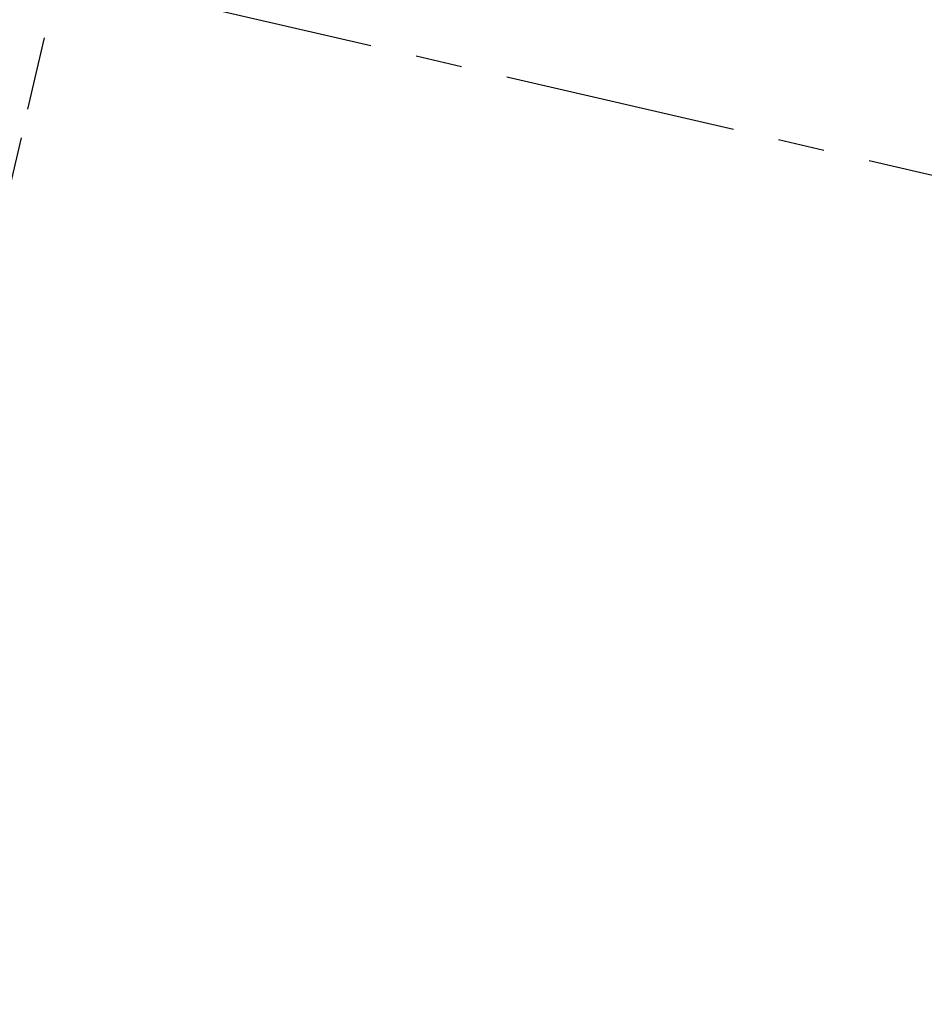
# Model space of a CAD drawing. Header units: millimetres. Extents: x 42975 to 708721, y 118172 to 172014.
# Tile 50 of 73: x 317505 to 317567, y 147733 to 147801. Entities that reach past the tile are written whole.
import ezdxf

# ---------------------------------------------------------------- set-up
doc = ezdxf.new("R2010")
doc.units = ezdxf.units.MM
doc.linetypes.add('ГТО-1 Пунктир', pattern=[7, 5, -2])
doc.linetypes.add('осевая', pattern=[50.8, 31.75, -6.35, 6.35, -6.35])
for name, color, linetype, lineweight in [('ГТО-2_Оси_025', 6, 'осевая', 25), ('ГТО-2_Размеры_035', 2, 'Continuous', 35), ('ОГОС_Пунктир_025', 151, 'ГТО-1 Пунктир', 25)]:
    doc.layers.add(name, color=color, linetype=linetype, lineweight=lineweight)

# ---------------------------------------------------------------- blocks, each defined once
blk = doc.blocks.new('ОГСО_Затвор_План')
at = {"layer": 'ГТО-2_Оси_025', "ltscale": 0.5}
blk.add_line((1439.692, 0), (-1270.296, 0), dxfattribs=at)
at = {"layer": 'ОГОС_Пунктир_025'}
blk.add_line((-741.171, -4.5), (-741.171, -67.002), dxfattribs=at)
blk.add_line((-741.171, -4.5), (-741.171, -67.002), dxfattribs=at)
blk = doc.blocks.new('A$C1AA538EC')
at = {"layer": 'ГТО-2_Размеры_035', "rotation": 346.9999999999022}
blk.add_blockref('ОГСО_Затвор_План', (-6044.682, -11100.099), dxfattribs=at)

msp = doc.modelspace()

# ---------------------------------------------------------------- block references
at = {"layer": 'ГТО-2_Размеры_035'}
msp.add_blockref('A$C1AA538EC', (324274.631, 158737.105), dxfattribs=at)

doc.saveas('drawing.dxf')
